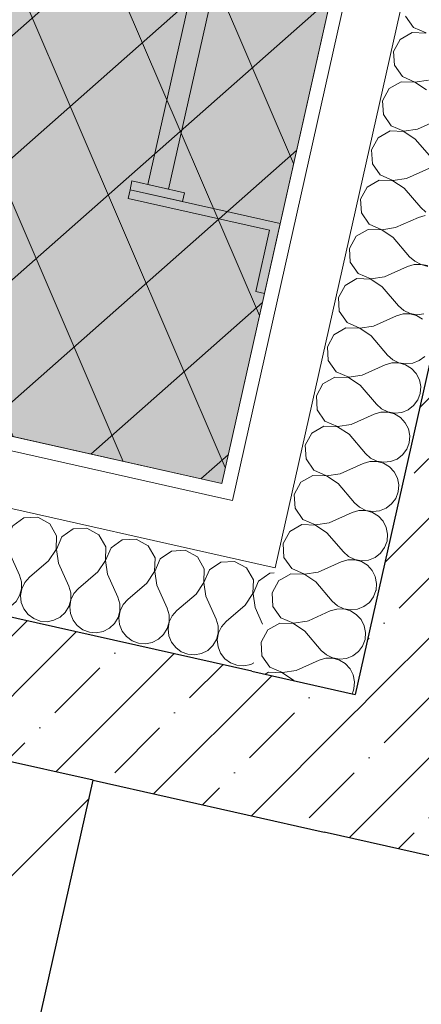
# Model space of a CAD drawing. Header units: millimetres. Extents: x -6990773 to -6682839, y 6117771 to 6220266.
# Tile 48 of 154: x -6949535 to -6948966, y 6146105 to 6147499. Entities that reach past the tile are written whole.
import ezdxf

# ---------------------------------------------------------------- set-up
doc = ezdxf.new("R2010")
doc.units = ezdxf.units.MM
doc.header["$MEASUREMENT"] = 0
for name, color, linetype in [('АР-Стены_внешние_.АР', 7, 'Continuous'), ('АР-Чертеж-Размеры.АР', 7, 'Continuous'), ('ИОС-Шахты и отверстия.АР', 7, 'Continuous')]:
    doc.layers.add(name, color=color, linetype=linetype)
for name, color, linetype, lineweight in [('АР-Стены_внешние_.АР_Ном._пера__1', 7, 'Continuous', 30), ('АР-Чертеж-Размеры.АР_Ном._пера__1', 7, 'Continuous', 0), ('ИОС-Шахты и отверстия.АР_Ном._пера__1', 7, 'Continuous', 0), ('Кровля_Ном._пера__101', 252, 'Continuous', 0), ('Кровля_Ном._пера__120', 7, 'Continuous', 0)]:
    doc.layers.add(name, color=color, linetype=linetype, lineweight=lineweight)
doc.styles.add('РЎР“Р•РќР•Р\xa0Р\x98Р\xa0_РЎРўР\x98Р›Р¬_4', font='GOTHIC.TTF')
doc.dimstyles.new('СГЕНЕРИР_СТИЛЬ__3', dxfattribs={"dimtxt": 150, "dimasz": 237.5, "dimexe": 0.18, "dimexo": 0.0625, "dimgap": 0, "dimtad": 1, "dimdec": 0, "dimzin": 0, "dimdsep": 46, "dimtxsty": 'РЎР“Р•РќР•Р\xa0Р\x98Р\xa0_РЎРўР\x98Р›Р¬_4', "dimblk": 'ARROWHEAD_6', "dimblk1": 'ARROWHEAD_6', "dimblk2": 'ARROWHEAD_6', "dimcen": 0.09, "dimse1": 1, "dimse2": 1, "dimclrd": 7, "dimclre": 7, "dimclrt": 7, "dimazin": 0, "dimtfac": 1, "dimtdec": 4, "dimtmove": 0, "dimatfit": 3, "dimfxl": 1, "dimtolj": 1, "dimtzin": 0, "dimarcsym": 0})
pattern_1 = [(45, (-6338927.19, 6562677.8), (-84.852814, 84.852814), []), (45, (-6338969.62, 6562720.22), (-84.852814, 84.852814), [90, -30, 0, -30])]

# ---------------------------------------------------------------- blocks, each defined once
blk = doc.blocks.new('*X327', base_point=(-6338927.2, 6562677.8))
at = {"layer": 'АР-Стены_внешние_.АР_Ном._пера__1', "color": 7, "linetype": 'Continuous', "lineweight": 0}
for p, q in [((-6949168.2, 6146704.6), (-6949177.6, 6146687.4)), ((-6949163.6, 6146707.2), (-6949168.2, 6146704.6)), ((-6949177.6, 6146687.4), (-6949176.5, 6146667.9)), ((-6949176.5, 6146667.9), (-6949165.3, 6146651.9)), ((-6949165.3, 6146651.9), (-6949147.4, 6146644.2)), ((-6949128.1, 6146647), (-6949126, 6146647.9)), ((-6949183.9, 6146634.9), (-6949193.2, 6146617.7)), ((-6949166.9, 6146644.6), (-6949183.9, 6146634.9)), ((-6949147.4, 6146643.9), (-6949166.9, 6146644.6)), ((-6949147.4, 6146644.2), (-6949128.1, 6146647)), ((-6949131.2, 6146633.1), (-6949147.4, 6146643.9)), ((-6949131.2, 6146633.1), (-6949108, 6146605.9)), ((-6949193.2, 6146617.7), (-6949192.1, 6146598.2)), ((-6949108, 6146605.9), (-6949100.6, 6146599.4)), ((-6949192.1, 6146598.2), (-6949180.9, 6146582.2)), ((-6949143.7, 6146577.3), (-6949111.1, 6146592)), ((-6949101.7, 6146594.7), (-6949111.1, 6146592)), ((-6949092.4, 6146594.8), (-6949101.7, 6146594.7)), ((-6949100.6, 6146599.4), (-6949092.9, 6146595.6)), ((-6949180.9, 6146582.2), (-6949163, 6146574.5)), ((-6949182.6, 6146574.9), (-6949187.5, 6146572.1)), ((-6949163.1, 6146574.2), (-6949182.6, 6146574.9)), ((-6949146.8, 6146563.4), (-6949163.1, 6146574.2)), ((-6949163, 6146574.5), (-6949143.7, 6146577.3)), ((-6949146.8, 6146563.4), (-6949146.4, 6146562.8)), ((-6949064.3, 6146544.4), (-6949062.9, 6146548.3))]:
    blk.add_line(p, q, dxfattribs=at)
blk = doc.blocks.new('*X328', base_point=(-6338927.2, 6562677.8))
at = {"layer": 'АР-Стены_внешние_.АР_Ном._пера__1', "color": 7, "linetype": 'Continuous', "lineweight": 0}
for p, q in [((-6948988.6, 6147504.2), (-6948977.5, 6147488.2)), ((-6948977.5, 6147488.2), (-6948959.5, 6147480.5)), ((-6948996.1, 6147471.2), (-6949005.4, 6147454)), ((-6948979.1, 6147480.9), (-6948996.1, 6147471.2)), ((-6948959.6, 6147480.2), (-6948979.1, 6147480.9)), ((-6949005.4, 6147454), (-6949004.3, 6147434.6)), ((-6949004.3, 6147434.6), (-6948993.1, 6147418.5)), ((-6948993.1, 6147418.5), (-6948975.2, 6147410.8)), ((-6949011.7, 6147401.5), (-6949021, 6147384.3)), ((-6948994.8, 6147411.2), (-6949011.7, 6147401.5)), ((-6948975.3, 6147410.5), (-6948994.8, 6147411.2)), ((-6948959, 6147399.7), (-6948975.3, 6147410.5)), ((-6948975.2, 6147410.8), (-6948955.9, 6147413.6)), ((-6949021, 6147384.3), (-6949019.9, 6147364.9)), ((-6949019.9, 6147364.9), (-6949008.8, 6147348.9)), ((-6948971.5, 6147343.9), (-6948939, 6147358.6)), ((-6949008.8, 6147348.9), (-6948990.9, 6147341.1)), ((-6949027.4, 6147331.8), (-6949036.7, 6147314.7)), ((-6949010.4, 6147341.5), (-6949027.4, 6147331.8)), ((-6948990.9, 6147340.8), (-6949010.4, 6147341.5)), ((-6948990.9, 6147341.1), (-6948971.5, 6147343.9)), ((-6948974.7, 6147330), (-6948990.9, 6147340.8)), ((-6948974.7, 6147330), (-6948951.5, 6147302.8)), ((-6949036.7, 6147314.7), (-6949035.6, 6147295.2)), ((-6949035.6, 6147295.2), (-6949024.4, 6147279.2)), ((-6948987.2, 6147274.3), (-6948954.6, 6147288.9)), ((-6949024.4, 6147279.2), (-6949006.5, 6147271.4)), ((-6949043, 6147262.1), (-6949052.3, 6147245)), ((-6949026.1, 6147271.8), (-6949043, 6147262.1)), ((-6949006.6, 6147271.1), (-6949026.1, 6147271.8)), ((-6948990.3, 6147260.3), (-6949006.6, 6147271.1)), ((-6949006.5, 6147271.4), (-6948987.2, 6147274.3)), ((-6948990.3, 6147260.3), (-6948967.1, 6147233.1)), ((-6949052.3, 6147245), (-6949051.2, 6147225.5)), ((-6948967.1, 6147233.1), (-6948959.8, 6147226.6)), ((-6949051.2, 6147225.5), (-6949040.1, 6147209.5)), ((-6949002.8, 6147204.6), (-6948970.3, 6147219.2)), ((-6948960.8, 6147222), (-6948970.3, 6147219.2)), ((-6949040.1, 6147209.5), (-6949022.2, 6147201.7)), ((-6949058.7, 6147192.4), (-6949068, 6147175.3)), ((-6949041.7, 6147202.1), (-6949058.7, 6147192.4)), ((-6949022.2, 6147201.4), (-6949041.7, 6147202.1)), ((-6949022.2, 6147201.7), (-6949002.8, 6147204.6)), ((-6949006, 6147190.6), (-6949022.2, 6147201.4)), ((-6949006, 6147190.6), (-6948982.8, 6147163.5)), ((-6949068, 6147175.3), (-6949066.9, 6147155.8)), ((-6948982.8, 6147163.5), (-6948975.4, 6147156.9)), ((-6949066.9, 6147155.8), (-6949055.7, 6147139.8)), ((-6949018.5, 6147134.9), (-6948985.9, 6147149.5)), ((-6948976.5, 6147152.3), (-6948985.9, 6147149.5)), ((-6948966.6, 6147152.4), (-6948976.5, 6147152.3)), ((-6948975.4, 6147156.9), (-6948966.6, 6147152.6)), ((-6948966.6, 6147152.6), (-6948956.8, 6147150.9)), ((-6948957.1, 6147149.7), (-6948966.6, 6147152.4)), ((-6949055.7, 6147139.8), (-6949037.8, 6147132)), ((-6949074.3, 6147122.7), (-6949083.6, 6147105.6)), ((-6949057.4, 6147132.4), (-6949074.3, 6147122.7)), ((-6949037.9, 6147131.8), (-6949057.4, 6147132.4)), ((-6949021.6, 6147120.9), (-6949037.9, 6147131.8)), ((-6949037.8, 6147132), (-6949018.5, 6147134.9)), ((-6949021.6, 6147120.9), (-6948998.4, 6147093.8)), ((-6949083.6, 6147105.6), (-6949082.6, 6147086.1)), ((-6948998.4, 6147093.8), (-6948991.1, 6147087.2)), ((-6949082.6, 6147086.1), (-6949071.4, 6147070.1)), ((-6949034.2, 6147065.2), (-6949001.6, 6147079.8)), ((-6948992.1, 6147082.6), (-6949001.6, 6147079.8)), ((-6948982.3, 6147082.7), (-6948992.1, 6147082.6)), ((-6948991.1, 6147087.2), (-6948982.2, 6147082.9)), ((-6948972.8, 6147080), (-6948982.3, 6147082.7)), ((-6948982.2, 6147082.9), (-6948972.5, 6147081.3)), ((-6948964.3, 6147074.9), (-6948972.8, 6147080)), ((-6948972.5, 6147081.3), (-6948962.7, 6147082.3)), ((-6949071.4, 6147070.1), (-6949053.5, 6147062.3)), ((-6949090, 6147053), (-6949099.3, 6147035.9)), ((-6949073, 6147062.7), (-6949090, 6147053)), ((-6949053.5, 6147062.1), (-6949073, 6147062.7)), ((-6949053.5, 6147062.3), (-6949034.2, 6147065.2)), ((-6949037.3, 6147051.2), (-6949053.5, 6147062.1)), ((-6949037.3, 6147051.2), (-6949014.1, 6147024.1)), ((-6949099.3, 6147035.9), (-6949098.2, 6147016.4)), ((-6949014.1, 6147024.1), (-6949006.7, 6147017.5)), ((-6949098.2, 6147016.4), (-6949087, 6147000.4)), ((-6949049.8, 6146995.5), (-6949017.2, 6147010.1)), ((-6949007.8, 6147012.9), (-6949017.2, 6147010.1)), ((-6948997.9, 6147013), (-6949007.8, 6147012.9)), ((-6949006.7, 6147017.5), (-6948997.9, 6147013.2)), ((-6948997.9, 6147013.2), (-6948988.1, 6147011.6)), ((-6948988.4, 6147010.3), (-6948997.9, 6147013)), ((-6948980, 6147005.2), (-6948988.4, 6147010.3)), ((-6948988.1, 6147011.6), (-6948978.3, 6147012.6)), ((-6948978.3, 6147012.6), (-6948969.2, 6147016.2)), ((-6948969.2, 6147016.2), (-6948961.4, 6147022.3)), ((-6949087, 6147000.4), (-6949069.1, 6146992.7)), ((-6948973.3, 6146998), (-6948980, 6147005.2)), ((-6948968.8, 6146989.2), (-6948973.3, 6146998)), ((-6949105.6, 6146983.3), (-6949114.9, 6146966.2)), ((-6949088.7, 6146993), (-6949105.6, 6146983.3)), ((-6949069.2, 6146992.4), (-6949088.7, 6146993)), ((-6949052.9, 6146981.5), (-6949069.2, 6146992.4)), ((-6949069.1, 6146992.7), (-6949049.8, 6146995.5)), ((-6948966.9, 6146979.6), (-6948968.8, 6146989.2)), ((-6949052.9, 6146981.5), (-6949029.8, 6146954.4)), ((-6948971.2, 6146960.5), (-6948967.7, 6146969.7)), ((-6948967.7, 6146969.7), (-6948966.9, 6146979.6)), ((-6949114.9, 6146966.2), (-6949113.9, 6146946.7)), ((-6949029.8, 6146954.4), (-6949022.4, 6146947.8)), ((-6948977.1, 6146952.6), (-6948971.2, 6146960.5)), ((-6949113.9, 6146946.7), (-6949102.7, 6146930.7)), ((-6949065.5, 6146925.8), (-6949032.9, 6146940.4)), ((-6949023.4, 6146943.2), (-6949032.9, 6146940.4)), ((-6949013.6, 6146943.3), (-6949023.4, 6146943.2)), ((-6949022.4, 6146947.8), (-6949013.5, 6146943.6)), ((-6949004.1, 6146940.7), (-6949013.6, 6146943.3)), ((-6949013.5, 6146943.6), (-6949003.8, 6146941.9)), ((-6948995.7, 6146935.5), (-6949004.1, 6146940.7)), ((-6949003.8, 6146941.9), (-6948994, 6146942.9)), ((-6948994, 6146942.9), (-6948984.9, 6146946.6)), ((-6948984.9, 6146946.6), (-6948977.1, 6146952.6)), ((-6949102.7, 6146930.7), (-6949084.8, 6146923)), ((-6948989, 6146928.3), (-6948995.7, 6146935.5)), ((-6948984.5, 6146919.5), (-6948989, 6146928.3)), ((-6949121.3, 6146913.7), (-6949130.6, 6146896.5)), ((-6949104.3, 6146923.3), (-6949121.3, 6146913.7)), ((-6949084.8, 6146922.7), (-6949104.3, 6146923.3)), ((-6949084.8, 6146923), (-6949065.5, 6146925.8)), ((-6949068.6, 6146911.9), (-6949084.8, 6146922.7)), ((-6948982.6, 6146909.9), (-6948984.5, 6146919.5)), ((-6949068.6, 6146911.9), (-6949045.4, 6146884.7)), ((-6948986.9, 6146890.8), (-6948983.4, 6146900)), ((-6948983.4, 6146900), (-6948982.6, 6146909.9)), ((-6949130.6, 6146896.5), (-6949129.5, 6146877)), ((-6949045.4, 6146884.7), (-6949038, 6146878.1)), ((-6948992.7, 6146882.9), (-6948986.9, 6146890.8)), ((-6949129.5, 6146877), (-6949118.3, 6146861)), ((-6949081.1, 6146856.1), (-6949048.5, 6146870.7)), ((-6949039.1, 6146873.5), (-6949048.5, 6146870.7)), ((-6949029.2, 6146873.6), (-6949039.1, 6146873.5)), ((-6949038, 6146878.1), (-6949029.2, 6146873.9)), ((-6949029.2, 6146873.9), (-6949019.5, 6146872.2)), ((-6949019.7, 6146871), (-6949029.2, 6146873.6)), ((-6949011.3, 6146865.8), (-6949019.7, 6146871)), ((-6949019.5, 6146872.2), (-6949009.7, 6146873.2)), ((-6949009.7, 6146873.2), (-6949000.5, 6146876.9)), ((-6949000.5, 6146876.9), (-6948992.7, 6146882.9)), ((-6949118.3, 6146861), (-6949100.4, 6146853.3)), ((-6949004.6, 6146858.6), (-6949011.3, 6146865.8)), ((-6949000.1, 6146849.8), (-6949004.6, 6146858.6)), ((-6949136.9, 6146844), (-6949146.3, 6146826.8)), ((-6949120, 6146853.6), (-6949136.9, 6146844)), ((-6949100.5, 6146853), (-6949120, 6146853.6)), ((-6949084.2, 6146842.2), (-6949100.5, 6146853)), ((-6949100.4, 6146853.3), (-6949081.1, 6146856.1)), ((-6948998.2, 6146840.2), (-6949000.1, 6146849.8)), ((-6949084.2, 6146842.2), (-6949061.1, 6146815)), ((-6949002.5, 6146821.1), (-6948999, 6146830.3)), ((-6948999, 6146830.3), (-6948998.2, 6146840.2)), ((-6949146.3, 6146826.8), (-6949145.2, 6146807.3)), ((-6949061.1, 6146815), (-6949053.7, 6146808.5)), ((-6949008.4, 6146813.2), (-6949002.5, 6146821.1)), ((-6949145.2, 6146807.3), (-6949134, 6146791.3)), ((-6949096.8, 6146786.4), (-6949064.2, 6146801.1)), ((-6949054.7, 6146803.8), (-6949064.2, 6146801.1)), ((-6949044.9, 6146803.9), (-6949054.7, 6146803.8)), ((-6949053.7, 6146808.5), (-6949044.8, 6146804.2)), ((-6949035.4, 6146801.3), (-6949044.9, 6146803.9)), ((-6949044.8, 6146804.2), (-6949035.1, 6146802.5)), ((-6949027, 6146796.1), (-6949035.4, 6146801.3)), ((-6949035.1, 6146802.5), (-6949025.3, 6146803.5)), ((-6949025.3, 6146803.5), (-6949016.2, 6146807.2)), ((-6949016.2, 6146807.2), (-6949008.4, 6146813.2)), ((-6949134, 6146791.3), (-6949116.1, 6146783.6)), ((-6949020.3, 6146788.9), (-6949027, 6146796.1)), ((-6949015.8, 6146780.1), (-6949020.3, 6146788.9)), ((-6949152.6, 6146774.3), (-6949161.9, 6146757.1)), ((-6949135.6, 6146784), (-6949152.6, 6146774.3)), ((-6949116.1, 6146783.3), (-6949135.6, 6146784)), ((-6949116.1, 6146783.6), (-6949096.8, 6146786.4)), ((-6949099.9, 6146772.5), (-6949116.1, 6146783.3)), ((-6949013.9, 6146770.5), (-6949015.8, 6146780.1)), ((-6949099.9, 6146772.5), (-6949076.7, 6146745.3)), ((-6949018.2, 6146751.4), (-6949014.7, 6146760.7)), ((-6949014.7, 6146760.7), (-6949013.9, 6146770.5)), ((-6949161.9, 6146757.1), (-6949160.8, 6146737.6)), ((-6949076.7, 6146745.3), (-6949069.3, 6146738.8)), ((-6949024, 6146743.5), (-6949018.2, 6146751.4)), ((-6949160.8, 6146737.6), (-6949149.6, 6146721.6)), ((-6949112.4, 6146716.7), (-6949079.8, 6146731.4)), ((-6949070.4, 6146734.1), (-6949079.8, 6146731.4)), ((-6949060.5, 6146734.2), (-6949070.4, 6146734.1)), ((-6949069.3, 6146738.8), (-6949060.5, 6146734.5)), ((-6949060.5, 6146734.5), (-6949050.8, 6146732.8)), ((-6949051, 6146731.6), (-6949060.5, 6146734.2)), ((-6949042.6, 6146726.5), (-6949051, 6146731.6)), ((-6949050.8, 6146732.8), (-6949041, 6146733.8)), ((-6949041, 6146733.8), (-6949031.8, 6146737.5)), ((-6949031.8, 6146737.5), (-6949024, 6146743.5)), ((-6949149.6, 6146721.6), (-6949131.7, 6146713.9)), ((-6949035.9, 6146719.2), (-6949042.6, 6146726.5)), ((-6949031.4, 6146710.5), (-6949035.9, 6146719.2)), ((-6949131.8, 6146713.6), (-6949133.3, 6146713.7)), ((-6949131.1, 6146713.2), (-6949131.8, 6146713.6)), ((-6949131.7, 6146713.9), (-6949112.4, 6146716.7)), ((-6949029.5, 6146700.8), (-6949031.4, 6146710.5)), ((-6949030.5, 6146690.6), (-6949030.3, 6146691)), ((-6949030.3, 6146691), (-6949029.5, 6146700.8))]:
    blk.add_line(p, q, dxfattribs=at)
blk = doc.blocks.new('*X329', base_point=(-6338927.2, 6562677.8))
at = {"layer": 'АР-Стены_внешние_.АР_Ном._пера__1', "color": 7, "linetype": 'Continuous', "lineweight": 0}
for p, q in [((-6949151.3, 6146714.3), (-6949163.6, 6146707.2)), ((-6949133.3, 6146713.7), (-6949151.3, 6146714.3)), ((-6949115.5, 6146702.8), (-6949131.1, 6146713.2)), ((-6949115.5, 6146702.8), (-6949092.4, 6146675.6)), ((-6949033.8, 6146681.7), (-6949030.5, 6146690.6)), ((-6949092.4, 6146675.6), (-6949085, 6146669.1)), ((-6949039.7, 6146673.8), (-6949033.8, 6146681.7)), ((-6949126, 6146647.9), (-6949095.5, 6146661.7)), ((-6949086, 6146664.4), (-6949095.5, 6146661.7)), ((-6949076.2, 6146664.5), (-6949086, 6146664.4)), ((-6949085, 6146669.1), (-6949076.1, 6146664.8)), ((-6949066.7, 6146661.9), (-6949076.2, 6146664.5)), ((-6949076.1, 6146664.8), (-6949066.4, 6146663.1)), ((-6949058.3, 6146656.8), (-6949066.7, 6146661.9)), ((-6949066.4, 6146663.1), (-6949056.6, 6146664.1)), ((-6949056.6, 6146664.1), (-6949047.5, 6146667.8)), ((-6949047.5, 6146667.8), (-6949039.7, 6146673.8)), ((-6949051.6, 6146649.5), (-6949058.3, 6146656.8)), ((-6949047.1, 6146640.8), (-6949051.6, 6146649.5)), ((-6949045.2, 6146631.1), (-6949047.1, 6146640.8)), ((-6949049.5, 6146612), (-6949046, 6146621.3)), ((-6949046, 6146621.3), (-6949045.2, 6146631.1)), ((-6949055.3, 6146604.1), (-6949049.5, 6146612)), ((-6949092.9, 6146595.6), (-6949091.8, 6146595.1)), ((-6949091.8, 6146594.8), (-6949092.4, 6146594.8)), ((-6949091.8, 6146595.1), (-6949082.1, 6146593.4)), ((-6949082.3, 6146592.2), (-6949091.8, 6146594.8)), ((-6949073.9, 6146587.1), (-6949082.3, 6146592.2)), ((-6949082.1, 6146593.4), (-6949072.3, 6146594.4)), ((-6949072.3, 6146594.4), (-6949063.1, 6146598.1)), ((-6949063.1, 6146598.1), (-6949055.3, 6146604.1)), ((-6949067.2, 6146579.8), (-6949073.9, 6146587.1)), ((-6949062.7, 6146571.1), (-6949067.2, 6146579.8)), ((-6949060.8, 6146561.4), (-6949062.7, 6146571.1)), ((-6949062.9, 6146548.3), (-6949061.7, 6146551.6)), ((-6949061.7, 6146551.6), (-6949060.8, 6146561.4))]:
    blk.add_line(p, q, dxfattribs=at)
blk = doc.blocks.new('Стена_114_1', base_point=(-6948556.8, 6148326.7))
at = {"layer": 'АР-Стены_внешние_.АР', "linetype": 'Continuous', "lineweight": 0, "true_color": 0x000000}
h = blk.add_hatch(dxfattribs=at)
h.set_pattern_fill('ЖЕЛЕЗОБЕТОН__PROJECT__0001', color=18, style=0, pattern_type=2)
h.set_pattern_definition(pattern_1)
h.paths.add_polyline_path([(-6948864.7, 6146499.6), (-6948481.2, 6148207.2), (-6948676.3, 6148251), (-6949059.8, 6146543.4)])
h = blk.add_hatch(dxfattribs=at)
h.set_pattern_fill('ЖЕЛЕЗОБЕТОН__PROJECT__0001', color=18, style=0, pattern_type=2)
h.set_pattern_definition(pattern_1)
h.paths.add_polyline_path([(-6949059.8, 6146543.4), (-6949103.7, 6146348.3), (-6948908.5, 6146304.4)])
h = blk.add_hatch(dxfattribs=at)
h.set_pattern_fill('ЖЕЛЕЗОБЕТОН__PROJECT__0001', color=18, style=0, pattern_type=2)
h.set_pattern_definition(pattern_1)
h.paths.add_polyline_path([(-6948864.7, 6146499.6), (-6949059.8, 6146543.4), (-6948908.5, 6146304.4)])
at = {"layer": 'АР-Стены_внешние_.АР_Ном._пера__1', "color": 7, "linetype": 'Continuous', "lineweight": 30}
for p in [(-6948709.2, 6148104.7), (-6949206.2, 6146576.3)]:
    blk.add_line(p, (-6949059.8, 6146543.4), dxfattribs=at)
at = {"layer": 'АР-Стены_внешние_.АР_Ном._пера__1', "color": 7, "linetype": 'Continuous', "lineweight": 0}
for p, q in [((-6948955.5, 6148057.5), (-6949233.8, 6146818.2)), ((-6948873.1, 6148059.5), (-6949173.3, 6146722.6)), ((-6949253.3, 6146822.6), (-6949233.8, 6146818.2)), ((-6949251.4, 6146740.2), (-6949173.3, 6146722.6))]:
    blk.add_line(p, q, dxfattribs=at)
at = {"layer": 'АР-Стены_внешние_.АР_Ном._пера__1', "color": 7, "linetype": 'Continuous', "lineweight": 0, "flags": 128}
blk.add_lwpolyline([(-6948975, 6148061.9), (-6949249, 6146842.1)], dxfattribs=at)
at = {"layer": 'АР-Стены_внешние_.АР_Ном._пера__1', "color": 7, "linetype": 'Continuous', "lineweight": 30, "flags": 128}
blk.add_lwpolyline([(-6948908.5, 6146304.4), (-6949103.7, 6146348.3)], dxfattribs=at)
at = {"layer": 'АР-Стены_внешние_.АР', "color": 7, "lineweight": 0}
for name in ['*X328', '*X327', '*X329']:
    blk.add_blockref(name, (-6338927.2, 6562677.8), dxfattribs=at)
blk = doc.blocks.new('Стена_124_1', base_point=(-6949506.7, 6146541.3))
at = {"layer": 'АР-Стены_внешние_.АР', "linetype": 'Continuous', "lineweight": 0, "true_color": 0x000000}
h = blk.add_hatch(dxfattribs=at)
h.set_pattern_fill('БЛОКИ_БЕТОННЫЕ_ЭФФЕКТИВН_70', color=18, style=0, pattern_type=2)
h.set_pattern_definition([(45, (-6338927.19, 6562677.8), (-127.27922, 127.27922), [])])
h.paths.add_polyline_path([(-6949626.2, 6146465.6), (-6950115, 6144289.2), (-6949919.9, 6144245.4), (-6949431.1, 6146421.8)])
at = {"layer": 'АР-Стены_внешние_.АР_Ном._пера__1', "color": 7, "linetype": 'Continuous', "lineweight": 30}
blk.add_line((-6949431.1, 6146421.8), (-6949626.2, 6146465.6), dxfattribs=at)
at = {"layer": 'АР-Стены_внешние_.АР_Ном._пера__1', "color": 7, "linetype": 'Continuous', "lineweight": 30, "flags": 128}
blk.add_lwpolyline([(-6949919.9, 6144245.4), (-6949431.1, 6146421.8)], dxfattribs=at)
blk = doc.blocks.new('*X344', base_point=(-6338927.2, 6562677.8))
at = {"layer": 'АР-Стены_внешние_.АР_Ном._пера__1', "color": 7, "linetype": 'Continuous', "lineweight": 0}
for p, q in [((-6949529.3, 6146793.5), (-6949545.3, 6146782.3)), ((-6949509.8, 6146794.5), (-6949529.3, 6146793.5)), ((-6949492.7, 6146785.2), (-6949509.8, 6146794.5)), ((-6949552.7, 6146783.9), (-6949554.2, 6146786.5)), ((-6949553.3, 6146764.4), (-6949552.7, 6146783.9)), ((-6949545.3, 6146782.3), (-6949553, 6146764.4)), ((-6949483, 6146768.3), (-6949492.7, 6146785.2)), ((-6949459.6, 6146777.8), (-6949475.6, 6146766.6)), ((-6949440.1, 6146778.9), (-6949459.6, 6146777.8)), ((-6949423, 6146769.6), (-6949440.1, 6146778.9)), ((-6949562.1, 6146751.3), (-6949553.3, 6146764.4)), ((-6949553, 6146764.4), (-6949550.2, 6146745.1)), ((-6949483.6, 6146748.8), (-6949483, 6146768.3)), ((-6949475.6, 6146766.6), (-6949483.4, 6146748.7)), ((-6949413.3, 6146752.6), (-6949423, 6146769.6)), ((-6949389.9, 6146762.2), (-6949405.9, 6146751)), ((-6949370.4, 6146763.2), (-6949389.9, 6146762.2)), ((-6949353.3, 6146753.9), (-6949370.4, 6146763.2)), ((-6949550.2, 6146745.1), (-6949535.6, 6146712.5)), ((-6949494.5, 6146732.5), (-6949483.6, 6146748.8)), ((-6949483.4, 6146748.7), (-6949480.5, 6146729.4)), ((-6949413.9, 6146733.1), (-6949413.3, 6146752.6)), ((-6949405.9, 6146751), (-6949413.7, 6146733.1)), ((-6949343.6, 6146737), (-6949353.3, 6146753.9)), ((-6949320.2, 6146746.5), (-6949336.2, 6146735.3)), ((-6949300.7, 6146747.6), (-6949320.2, 6146746.5)), ((-6949283.6, 6146738.3), (-6949300.7, 6146747.6)), ((-6949494.5, 6146732.5), (-6949521.6, 6146709.4)), ((-6949424.8, 6146716.9), (-6949413.9, 6146733.1)), ((-6949413.7, 6146733.1), (-6949410.8, 6146713.8)), ((-6949344.2, 6146717.5), (-6949343.6, 6146737)), ((-6949336.2, 6146735.3), (-6949344, 6146717.4)), ((-6949273.9, 6146721.3), (-6949283.6, 6146738.3)), ((-6949231, 6146731.9), (-6949250.5, 6146730.8)), ((-6949213.9, 6146722.6), (-6949231, 6146731.9)), ((-6949480.5, 6146729.4), (-6949465.9, 6146696.8)), ((-6949355.1, 6146701.2), (-6949344.2, 6146717.5)), ((-6949344, 6146717.4), (-6949341.1, 6146698.1)), ((-6949274.6, 6146701.8), (-6949273.9, 6146721.3)), ((-6949266.5, 6146719.7), (-6949274.3, 6146701.8)), ((-6949250.5, 6146730.8), (-6949266.5, 6146719.7)), ((-6949204.2, 6146705.7), (-6949213.9, 6146722.6)), ((-6949532.8, 6146703), (-6949535.6, 6146712.5)), ((-6949532.7, 6146693.2), (-6949532.8, 6146703)), ((-6949521.6, 6146709.4), (-6949528.2, 6146702)), ((-6949424.8, 6146716.9), (-6949451.9, 6146693.7)), ((-6949410.8, 6146713.8), (-6949396.2, 6146681.2)), ((-6949204.9, 6146686.2), (-6949204.2, 6146705.7)), ((-6949196.8, 6146704), (-6949204.6, 6146686.1)), ((-6949180.8, 6146715.2), (-6949196.8, 6146704)), ((-6949174.9, 6146715.5), (-6949180.8, 6146715.2)), ((-6949535.4, 6146683.7), (-6949532.7, 6146693.2)), ((-6949532.4, 6146693.1), (-6949534.1, 6146683.4)), ((-6949528.2, 6146702), (-6949532.4, 6146693.1)), ((-6949463.1, 6146687.4), (-6949465.9, 6146696.8)), ((-6949451.9, 6146693.7), (-6949458.5, 6146686.3)), ((-6949355.1, 6146701.2), (-6949382.2, 6146678)), ((-6949341.1, 6146698.1), (-6949326.5, 6146665.5)), ((-6949285.4, 6146685.6), (-6949274.6, 6146701.8)), ((-6949274.3, 6146701.8), (-6949271.4, 6146682.4)), ((-6949547.7, 6146668.6), (-6949540.5, 6146675.3)), ((-6949540.5, 6146675.3), (-6949535.4, 6146683.7)), ((-6949534.1, 6146683.4), (-6949533.1, 6146673.6)), ((-6949465.7, 6146668), (-6949463, 6146677.5)), ((-6949462.8, 6146677.5), (-6949464.4, 6146667.7)), ((-6949463, 6146677.5), (-6949463.1, 6146687.4)), ((-6949458.5, 6146686.3), (-6949462.8, 6146677.5)), ((-6949393.4, 6146671.7), (-6949396.2, 6146681.2)), ((-6949382.2, 6146678), (-6949388.8, 6146670.7)), ((-6949285.4, 6146685.6), (-6949312.5, 6146662.4)), ((-6949271.4, 6146682.4), (-6949256.8, 6146649.9)), ((-6949215.7, 6146669.9), (-6949204.9, 6146686.2)), ((-6949204.6, 6146686.1), (-6949201.7, 6146666.8)), ((-6949581.4, 6146665), (-6949576, 6146663)), ((-6949576, 6146663), (-6949566.1, 6146662.2)), ((-6949566.1, 6146662.2), (-6949556.5, 6146664.1)), ((-6949556.5, 6146664.1), (-6949547.7, 6146668.6)), ((-6949533.1, 6146673.6), (-6949529.4, 6146664.5)), ((-6949529.4, 6146664.5), (-6949523.4, 6146656.7)), ((-6949470.8, 6146659.6), (-6949465.7, 6146668)), ((-6949464.4, 6146667.7), (-6949463.4, 6146657.9)), ((-6949396, 6146652.4), (-6949393.3, 6146661.9)), ((-6949393.1, 6146661.8), (-6949394.8, 6146652.1)), ((-6949393.3, 6146661.9), (-6949393.4, 6146671.7)), ((-6949388.8, 6146670.7), (-6949393.1, 6146661.8)), ((-6949323.7, 6146656.1), (-6949326.5, 6146665.5)), ((-6949312.5, 6146662.4), (-6949319.1, 6146655)), ((-6949215.7, 6146669.9), (-6949242.9, 6146646.7)), ((-6949201.7, 6146666.8), (-6949191.1, 6146643.2)), ((-6949523.4, 6146656.7), (-6949515.5, 6146650.8)), ((-6949515.5, 6146650.8), (-6949506.3, 6146647.3)), ((-6949506.3, 6146647.3), (-6949496.4, 6146646.5)), ((-6949496.4, 6146646.5), (-6949486.8, 6146648.4)), ((-6949486.8, 6146648.4), (-6949478, 6146652.9)), ((-6949478, 6146652.9), (-6949470.8, 6146659.6)), ((-6949463.4, 6146657.9), (-6949459.8, 6146648.8)), ((-6949459.8, 6146648.8), (-6949453.7, 6146641)), ((-6949401.1, 6146643.9), (-6949396, 6146652.4)), ((-6949394.8, 6146652.1), (-6949393.7, 6146642.3)), ((-6949323.7, 6146646.2), (-6949323.7, 6146656.1)), ((-6949319.1, 6146655), (-6949323.4, 6146646.1)), ((-6949254, 6146640.4), (-6949256.8, 6146649.9)), ((-6949453.7, 6146641), (-6949445.8, 6146635.1)), ((-6949445.8, 6146635.1), (-6949436.6, 6146631.7)), ((-6949417.1, 6146632.8), (-6949408.3, 6146637.2)), ((-6949408.3, 6146637.2), (-6949401.1, 6146643.9)), ((-6949393.7, 6146642.3), (-6949390.1, 6146633.1)), ((-6949331.4, 6146628.3), (-6949326.3, 6146636.7)), ((-6949326.3, 6146636.7), (-6949323.7, 6146646.2)), ((-6949323.4, 6146646.1), (-6949325.1, 6146636.4)), ((-6949325.1, 6146636.4), (-6949324, 6146626.6)), ((-6949254, 6146630.6), (-6949254, 6146640.4)), ((-6949249.4, 6146639.4), (-6949253.7, 6146630.5)), ((-6949242.9, 6146646.7), (-6949249.4, 6146639.4)), ((-6949436.6, 6146631.7), (-6949426.8, 6146630.9)), ((-6949426.8, 6146630.9), (-6949417.1, 6146632.8)), ((-6949390.1, 6146633.1), (-6949384, 6146625.4)), ((-6949384, 6146625.4), (-6949376.1, 6146619.5)), ((-6949376.1, 6146619.5), (-6949366.9, 6146616)), ((-6949347.4, 6146617.1), (-6949338.6, 6146621.6)), ((-6949338.6, 6146621.6), (-6949331.4, 6146628.3)), ((-6949324, 6146626.6), (-6949320.4, 6146617.5)), ((-6949261.7, 6146612.6), (-6949256.6, 6146621.1)), ((-6949256.6, 6146621.1), (-6949254, 6146630.6)), ((-6949253.7, 6146630.5), (-6949255.4, 6146620.8)), ((-6949255.4, 6146620.8), (-6949254.3, 6146611)), ((-6949366.9, 6146616), (-6949357.1, 6146615.2)), ((-6949357.1, 6146615.2), (-6949347.4, 6146617.1)), ((-6949320.4, 6146617.5), (-6949314.3, 6146609.7)), ((-6949314.3, 6146609.7), (-6949306.4, 6146603.8)), ((-6949277.7, 6146601.5), (-6949268.9, 6146605.9)), ((-6949268.9, 6146605.9), (-6949261.7, 6146612.6)), ((-6949254.3, 6146611), (-6949250.7, 6146601.8)), ((-6949306.4, 6146603.8), (-6949297.2, 6146600.4)), ((-6949297.2, 6146600.4), (-6949287.4, 6146599.6)), ((-6949287.4, 6146599.6), (-6949277.7, 6146601.5)), ((-6949250.7, 6146601.8), (-6949244.7, 6146594)), ((-6949244.7, 6146594), (-6949236.7, 6146588.2)), ((-6949236.7, 6146588.2), (-6949227.5, 6146584.7)), ((-6949227.5, 6146584.7), (-6949217.7, 6146583.9)), ((-6949217.7, 6146583.9), (-6949208, 6146585.8)), ((-6949208, 6146585.8), (-6949203.5, 6146588.1))]:
    blk.add_line(p, q, dxfattribs=at)
blk = doc.blocks.new('Стена_125_1', base_point=(-6949506.7, 6146541.3))
at = {"layer": 'АР-Стены_внешние_.АР', "linetype": 'Continuous', "lineweight": 0, "true_color": 0x000000}
h = blk.add_hatch(dxfattribs=at)
h.set_pattern_fill('ЖЕЛЕЗОБЕТОН__PROJECT__0001', color=18, style=0, pattern_type=2)
h.set_pattern_definition(pattern_1)
h.paths.add_polyline_path([(-6949582.4, 6146660.8), (-6949626.2, 6146465.6), (-6949431.1, 6146421.8)])
h = blk.add_hatch(dxfattribs=at)
h.set_pattern_fill('ЖЕЛЕЗОБЕТОН__PROJECT__0001', color=18, style=0, pattern_type=2)
h.set_pattern_definition(pattern_1)
h.paths.add_polyline_path([(-6949059.8, 6146543.4), (-6949582.4, 6146660.8), (-6949431.1, 6146421.8), (-6949103.7, 6146348.3)])
at = {"layer": 'АР-Стены_внешние_.АР_Ном._пера__1', "color": 7, "linetype": 'Continuous', "lineweight": 0}
for p, q in [((-6949678.4, 6146918.1), (-6949756.4, 6146935.6)), ((-6949253.3, 6146822.6), (-6949678.4, 6146918.1)), ((-6949549.5, 6146807.1), (-6949695.9, 6146840)), ((-6949253.3, 6146822.6), (-6949233.8, 6146818.2)), ((-6949251.4, 6146740.2), (-6949549.5, 6146807.1)), ((-6949251.4, 6146740.2), (-6949173.3, 6146722.6))]:
    blk.add_line(p, q, dxfattribs=at)
at = {"layer": 'АР-Стены_внешние_.АР_Ном._пера__1', "color": 7, "linetype": 'Continuous', "lineweight": 30}
for p, q in [((-6949582.4, 6146660.8), (-6949626.2, 6146465.6)), ((-6949206.2, 6146576.3), (-6949582.4, 6146660.8)), ((-6949206.2, 6146576.3), (-6949059.8, 6146543.4)), ((-6949431.1, 6146421.8), (-6949626.2, 6146465.6))]:
    blk.add_line(p, q, dxfattribs=at)
at = {"layer": 'АР-Стены_внешние_.АР_Ном._пера__1', "color": 7, "linetype": 'Continuous', "lineweight": 0, "flags": 128}
blk.add_lwpolyline([(-6949249, 6146842.1), (-6949752, 6146955.1)], dxfattribs=at)
at = {"layer": 'АР-Стены_внешние_.АР_Ном._пера__1', "color": 7, "linetype": 'Continuous', "lineweight": 30, "flags": 128}
blk.add_lwpolyline([(-6949431.1, 6146421.8), (-6949103.7, 6146348.3)], dxfattribs=at)
at = {"layer": 'АР-Стены_внешние_.АР', "color": 7, "lineweight": 0}
blk.add_blockref('*X344', (-6338927.2, 6562677.8), dxfattribs=at)
blk = doc.blocks.new('Лестница Вертикальная 23[66]_1', base_point=(-6949100.5, 6147503.2))
at = {"layer": 'ИОС-Шахты и отверстия.АР_Ном._пера__1', "color": 7, "linetype": 'Continuous', "lineweight": 0, "flags": 128}
for points in [[(-6949034.7, 6147796), (-6949247.5, 6147843.7), (-6949244.8, 6147856.1), (-6949044.3, 6147811.1), (-6949024.9, 6147897.9), (-6949012.5, 6147895.1)], [(-6949173.2, 6147827.1), (-6949176, 6147814.7), (-6949250.3, 6147831.4), (-6949247.5, 6147843.7)], [(-6949227.8, 6147826.3), (-6949198.5, 6147819.7), (-6949324.4, 6147259.1), (-6949353.7, 6147265.7)], [(-6949379, 6147258.3), (-6949376.2, 6147270.7), (-6949301.9, 6147254), (-6949304.7, 6147241.6)], [(-6949188.5, 6147111.4), (-6949200.9, 6147114.2), (-6949181.4, 6147200.9), (-6949381.8, 6147245.9), (-6949379, 6147258.3), (-6949166.2, 6147210.5)]]:
    blk.add_lwpolyline(points, close=True, dxfattribs=at)
blk = doc.blocks.new('*D442', base_point=(-6338927.2, 6562677.8))
at = {"layer": 'АР-Чертеж-Размеры.АР_Ном._пера__1', "color": 7, "linetype": 'Continuous', "lineweight": 0, "transparency": 16777216}
for p, q in [((-6948618.8, 6146194.8), (-6948659.8, 6146011.8)), ((-6948565.3, 6145862.5), (-6948754.4, 6146161.2)), ((-6948888.5, 6146063.2), (-6948431.2, 6145960.5)), ((-6948659.8, 6146011.8), (-6949065.2, 6144207.1)), ((-6949159.8, 6144356.5), (-6948970.6, 6144057.8)), ((-6949293.9, 6144258.5), (-6948836.5, 6144155.8)), ((-6949065.2, 6144207.1), (-6949106.3, 6144024.2))]:
    blk.add_line(p, q, dxfattribs=at)
at = {"layer": 'АР-Чертеж-Размеры.АР_Ном._пера__1', "color": 7, "lineweight": 0, "transparency": 16777216, "insert": (-6948949.7, 6144858.1), "char_height": 150, "attachment_point": 7, "rotation": 77.3411, "style": 'РЎР“Р•РќР•Р\xa0Р\x98Р\xa0_РЎРўР\x98Р›Р¬_4'}
blk.add_mtext('\\A1;{\\pql;\\fCentury Gothic|b0|i0|c204|p0;\\W1.000000;1\xa0850}', dxfattribs=at)
blk = doc.blocks.new('ARROWHEAD_6')
at = {"color": 0, "linetype": 'Continuous', "lineweight": 0}
for p, q in [((-0.5, -0.5), (0.5, 0.5)), ((0, 0), (-1, 0))]:
    blk.add_line(p, q, dxfattribs=at)

msp = doc.modelspace()

# ---------------------------------------------------------------- hatches: boundary and pattern name
at = {"layer": 'Кровля_Ном._пера__101', "linetype": 'Continuous', "lineweight": 0}
h = msp.add_hatch(dxfattribs=at)
h.set_pattern_fill('ПЕСОК_0001', color=252, style=0, pattern_type=2)
h.set_pattern_definition([(32.3417, (-6952891.77, 6138227.56), (-120.9696, 191.0468), [0, -150.75, 0, -226.125]), (97.3417, (-6952401.49, 6138117.45), (224.2711, 28.8958), [0, -110.55, 0, -190.95])])
h.paths.add_polyline_path([(-6958297.1, 6136949.8), (-6937251.1, 6132222.9), (-6934085.7, 6146316.9), (-6936671.4, 6146897.7), (-6936905.8, 6145853.7), (-6940350.5, 6146627.4), (-6940458, 6146149), (-6940744.7, 6144872.5), (-6941092.3, 6143324.6), (-6940828, 6143265.3), (-6941771.4, 6139064.9), (-6951075.3, 6141154.5), (-6949771.5, 6146959.5), (-6949249, 6146842.1), (-6948975, 6148061.9), (-6949384.7, 6148153.9), (-6949231.4, 6148836.7), (-6948890.5, 6150354.6), (-6952413.2, 6151145.8), (-6952233.6, 6151945.7), (-6954799.7, 6152522)])
at = {"layer": 'Кровля_Ном._пера__120', "linetype": 'Continuous', "lineweight": 0}
h = msp.add_hatch(dxfattribs=at)
h.set_pattern_fill('НЕМЕТАЛЛИЧЕСКИЕ_МАТЕРИАЛ_58', style=0, pattern_type=2)
h.set_pattern_definition([(41.4384, (-6952147.92, 6140168.81), (-53.8112, 125.2786), []), (113.2451, (-6952147.92, 6140168.81), (102.2147, 90.236), [])])
h.paths.add_polyline_path([(-6950486.4, 6150713), (-6948890.5, 6150354.6), (-6949231.4, 6148836.8), (-6949384.8, 6148153.9), (-6948975, 6148061.9), (-6949249, 6146842.1), (-6949771.5, 6146959.5), (-6951075.3, 6141154.5), (-6941771.4, 6139064.9), (-6942078.3, 6137698.5), (-6952865.2, 6140121.2)])

# ---------------------------------------------------------------- linework, layer by layer
at = {"layer": 'Кровля_Ном._пера__120', "color": 7, "linetype": 'Continuous', "lineweight": 0, "flags": 128}
for points in [[(-6958297.1, 6136949.8), (-6937251.1, 6132222.9), (-6934085.7, 6146316.9), (-6936671.4, 6146897.7), (-6936905.8, 6145853.7), (-6940350.5, 6146627.4), (-6940458, 6146149), (-6940744.7, 6144872.5), (-6941092.3, 6143324.6), (-6940828, 6143265.3), (-6941771.4, 6139064.9), (-6951075.3, 6141154.5), (-6949771.5, 6146959.5), (-6949249, 6146842.1), (-6948975, 6148061.9), (-6949384.7, 6148153.9), (-6949231.4, 6148836.7), (-6948890.5, 6150354.6), (-6952413.2, 6151145.8), (-6952233.6, 6151945.7), (-6954799.7, 6152522)], [(-6950486.4, 6150713), (-6948890.5, 6150354.6), (-6949231.4, 6148836.8), (-6949384.8, 6148153.9), (-6948975, 6148061.9), (-6949249, 6146842.1), (-6949771.5, 6146959.5), (-6951075.3, 6141154.5), (-6941771.4, 6139064.9), (-6942078.3, 6137698.5), (-6952865.2, 6140121.2)]]:
    msp.add_lwpolyline(points, close=True, dxfattribs=at)

# ---------------------------------------------------------------- block references
at = {"layer": 'АР-Стены_внешние_.АР', "color": 7, "lineweight": 0}
for name, p in [('Стена_114_1', (-6948556.8, 6148326.7)), ('Стена_124_1', (-6949506.7, 6146541.3)), ('Стена_125_1', (-6949506.7, 6146541.3))]:
    msp.add_blockref(name, p, dxfattribs=at)
at = {"layer": 'ИОС-Шахты и отверстия.АР', "color": 7, "linetype": 'Continuous', "lineweight": 0}
msp.add_blockref('Лестница Вертикальная 23[66]_1', (-6949100.5, 6147503.2), dxfattribs=at)

# ---------------------------------------------------------------- dimensions: what is measured, and where the dimension line sits
at = {"layer": 'АР-Чертеж-Размеры.АР', "color": 7, "linetype": 'Continuous', "lineweight": 0}
dim = msp.add_linear_dim(base=(-6949065.2, 6144207.1), p1=(-6949028.1, 6146094.5), p2=(-6949433.4, 6144289.8), angle=257.3411, dimstyle='СГЕНЕРИР_СТИЛЬ__3', dxfattribs=at)
dim.commit()
dim.dimension.update_dxf_attribs({"geometry": '*D442', "text_midpoint": (-6948966.5, 6145125.6), "dimtype": 160, "text_rotation": 77.3411})

doc.saveas('drawing.dxf')
